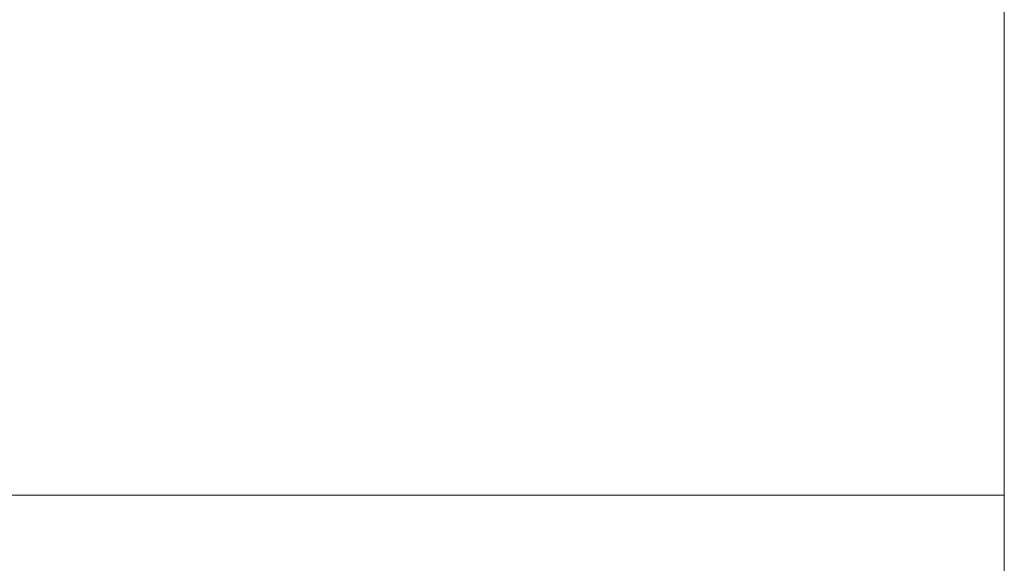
# Model space of a CAD drawing. Header units: centimetres. Extents: x -17.4 to 18.6, y -81.9 to -79.9.
# Tile 104 of 148: x 18.4405 to 18.5811, y -80.4998 to -80.4221. Entities that reach past the tile are written whole.
import ezdxf

# ---------------------------------------------------------------- set-up
doc = ezdxf.new("R2010")
doc.units = ezdxf.units.CM
doc.header["$LTSCALE"] = 2.54
doc.layers.add('Lucido design-1', color=7, linetype='Continuous')

# ---------------------------------------------------------------- blocks, each defined once
blk = doc.blocks.new('Gruppo-9-1')
at = {"color": 178, "linetype": 'Continuous', "lineweight": 9}
for points in [[(18.58108, -80.41972, 653.31801), (-17.42, -80.41972, 653.31801), (-17.42, -80.49007, 653.3258), (18.58108, -80.49007, 653.3258)], [(18.58108, -81.87016, 653.09836), (-17.42, -81.87016, 653.09836), (-17.42, -80.42016, 653.09836), (18.58108, -80.42016, 653.09836)], [(18.58108, -80.49007, 653.3258), (-17.42, -80.49007, 653.3258), (-17.42, -81.87016, 653.69341), (18.58108, -81.87016, 653.69341)]]:
    blk.add_3dface(points, dxfattribs=at)
for points, invisible_edges in [([(18.58108, -80.49007, 653.3258), (18.58108, -80.41972, 653.31801), (18.58108, -80.41938, 653.31798), (18.58108, -80.49007, 653.3258)], 12), ([(18.58108, -80.42016, 653.09836), (18.58108, -80.49007, 653.3258), (18.58108, -80.41938, 653.31798), (18.58108, -80.42016, 653.09836)], 15), ([(18.58108, -80.42016, 653.09836), (18.58108, -81.87016, 653.09836), (18.58108, -80.49007, 653.3258), (18.58108, -80.42016, 653.09836)], 14), ([(18.58108, -81.87016, 653.09836), (18.58108, -81.87016, 653.69341), (18.58108, -80.49007, 653.3258), (18.58108, -81.87016, 653.09836)], 12)]:
    blk.add_3dface(points, dxfattribs=dict(at, invisible_edges=invisible_edges))

msp = doc.modelspace()

# ---------------------------------------------------------------- block references
at = {"layer": 'Lucido design-1', "color": 12, "true_color": 0xbb0000}
msp.add_blockref('Gruppo-9-1', (0, 0), dxfattribs=at)

doc.saveas('drawing.dxf')
